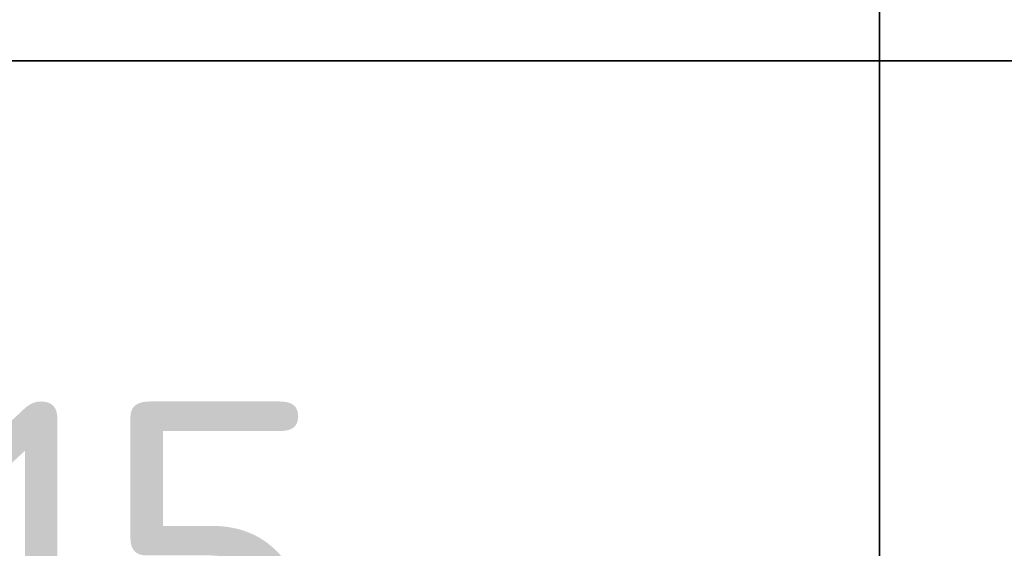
# Model space of a CAD drawing. Header units: metres. Extents: x -38 to 114, y -15 to 21.
# Tile 62 of 244: x 87.864 to 88.262, y -6.289 to -6.076. Entities that reach past the tile are written whole.
import ezdxf

# ---------------------------------------------------------------- set-up
doc = ezdxf.new("R2010")
doc.units = ezdxf.units.M
doc.styles.add('ISOCPEUR', font='txt')

msp = doc.modelspace()

# ---------------------------------------------------------------- linework, layer by layer
at = {"color": 7, "linetype": 'Continuous', "lineweight": 35, "transparency": 33554687}
for p, q in [((88.21143, -5.69271), (88.21143, -6.09271)), ((80.71143, -6.09271), (89.96143, -6.09271)), ((89.96143, -6.09271), (80.71143, -6.09271)), ((88.21143, -6.09271), (88.21143, -6.49271))]:
    msp.add_line(p, q, dxfattribs=at)
at = {"color": 7, "linetype": 'Continuous', "lineweight": 13, "transparency": 33554687}
msp.add_line((89.96143, -6.09271), (80.71143, -6.09271), dxfattribs=at)

# ---------------------------------------------------------------- texts
at = {"color": 7, "linetype": 'Continuous', "lineweight": 35, "transparency": 33554687, "insert": (87.91143, -6.29271), "char_height": 0.0625, "width": 0.196875, "attachment_point": 5, "style": 'ISOCPEUR'}
msp.add_mtext('\\A1;{\\fISOCPEUR|i0|b0;\\H0.125000;\\W1.000000;\\C7;15}\\P', dxfattribs=at)

doc.saveas('drawing.dxf')
